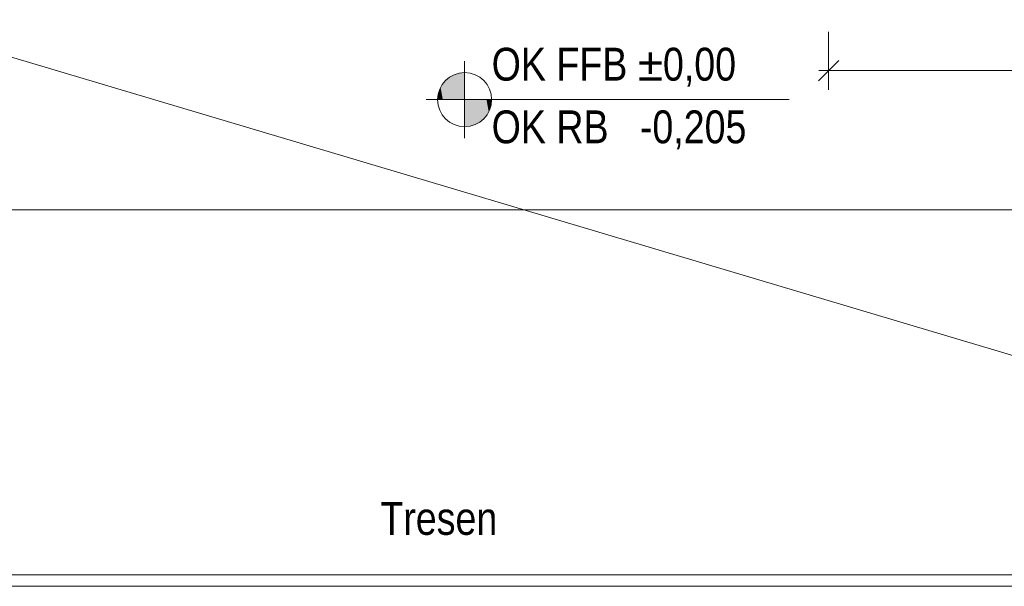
# Model space of a CAD drawing. Extents: x -720 to 300, y 62 to 1162.
# Tile 81 of 143: x -226 to -175, y 815 to 845. Entities that reach past the tile are written whole.
import ezdxf
from ezdxf.lldxf.tags import DXFTag

# ---------------------------------------------------------------- set-up
doc = ezdxf.new("R2010")
doc.units = 0
doc.layers.get('0').update_dxf_attribs({"lineweight": 13})
for name, color, linetype, lineweight, true_color in [('30 -35 Decken- 2.1 Treppen Innen 2D', 7, 'Continuous', 9, 0x599559), ('70 -72 Beschriftung- 1 Beschriftung allgemein', 7, 'Continuous', 9, 0xff6633), ('70 -76 Bemaßung- 2 Allgemein', 9, 'Continuous', 5, 0x808080)]:
    doc.layers.add(name, color=color, linetype=linetype, lineweight=lineweight, true_color=true_color)
doc.layers.add('70 -71 Achsen- 1 Gebäudeachsen', color=7, linetype='STRICHPUNKT2-A06G94018I', lineweight=18)
doc.layers.add('70 -72 Beschriftung- 5 Höhenkoten', color=7, linetype='Continuous', lineweight=15)
doc.styles.get("Standard").update_dxf_attribs({"font": 'ARIALN.TTF'})
tags = doc.linetypes.add('fein_strichliert-A06G94028I', pattern=[4, 1, -2, 1]).pattern_tags.tags
tags[8:9] = [DXFTag(74, 4), DXFTag(75, 0), DXFTag(340, '0'), DXFTag(46, 0.0), DXFTag(50, 0.0), DXFTag(44, 0.0), DXFTag(45, 0.0)]
tags[6:7] = [DXFTag(74, 4), DXFTag(75, 0), DXFTag(340, '0'), DXFTag(46, 0.0), DXFTag(50, 0.0), DXFTag(44, 0.0), DXFTag(45, 0.0)]
tags[4:5] = [DXFTag(74, 4), DXFTag(75, 0), DXFTag(340, '0'), DXFTag(46, 0.0), DXFTag(50, 0.0), DXFTag(44, 0.0), DXFTag(45, 0.0)]
tags = doc.linetypes.add('STRICHPUNKT2-A06G94018I', pattern=[12.7, 6.35, -3.175, 0, -3.175]).pattern_tags.tags
tags[10:11] = [DXFTag(74, 4), DXFTag(75, 0), DXFTag(340, '0'), DXFTag(46, 0.0), DXFTag(50, 0.0), DXFTag(44, 0.0), DXFTag(45, 0.0)]
tags[8:9] = [DXFTag(74, 4), DXFTag(75, 0), DXFTag(340, '0'), DXFTag(46, 0.0), DXFTag(50, 0.0), DXFTag(44, 0.0), DXFTag(45, 0.0)]
tags[6:7] = [DXFTag(74, 4), DXFTag(75, 0), DXFTag(340, '0'), DXFTag(46, 0.0), DXFTag(50, 0.0), DXFTag(44, 0.0), DXFTag(45, 0.0)]
tags[4:5] = [DXFTag(74, 4), DXFTag(75, 0), DXFTag(340, '0'), DXFTag(46, 0.0), DXFTag(50, 0.0), DXFTag(44, 0.0), DXFTag(45, 0.0)]

# ---------------------------------------------------------------- blocks, each defined once
blk = doc.blocks.new('Referenz-A06G94038I')
at = {"layer": '30 -35 Decken- 2.1 Treppen Innen 2D', "color": 0, "linetype": 'fein_strichliert-A06G94028I', "lineweight": -2, "ltscale": 0.13}
for p, q in [((-153.557, 816.012), (-299.157, 816.012)), ((-298.957, 815.412), (-153.757, 815.412))]:
    blk.add_line(p, q, dxfattribs=at)
at = {"layer": '70 -71 Achsen- 1 Gebäudeachsen', "color": 0, "linetype": 'STRICHPUNKT2-A06G94018I', "lineweight": -2, "ltscale": 0.13}
blk.add_line((-682.362, 834.912), (76.456, 834.912), dxfattribs=at)
at = {"layer": '70 -72 Beschriftung- 1 Beschriftung allgemein', "color": 0, "linetype": 'fein_strichliert-A06G94028I', "lineweight": -2, "ltscale": 0.13}
blk.add_line((-302.357, 865.412), (1.643, 774.912), dxfattribs=at)
at = {"layer": '70 -72 Beschriftung- 5 Höhenkoten', "color": 0, "linetype": 'Continuous', "lineweight": -2, "ltscale": 0.13}
for p, q in [((-202.924, 838.612), (-202.924, 842.612)), ((-202.924, 842.012), (-202.924, 840.612)), ((-202.924, 840.612), (-202.924, 842.012)), ((-204.924, 840.612), (-186.096, 840.612)), ((-202.924, 840.612), (-204.324, 840.612)), ((-204.324, 840.612), (-202.924, 840.612)), ((-201.524, 840.612), (-202.924, 840.612)), ((-202.924, 840.612), (-202.924, 839.212)), ((-202.924, 839.212), (-202.924, 840.612)), ((-202.924, 840.612), (-201.524, 840.612))]:
    blk.add_line(p, q, dxfattribs=at)
for major_axis in [(0, 1.4), (1.4, 0), (-1.4, 0), (0, -1.4)]:
    blk.add_ellipse((-202.924, 840.612), major_axis=major_axis, ratio=1, start_param=0, end_param=1.570796, dxfattribs=at)
at = {"layer": '70 -72 Beschriftung- 5 Höhenkoten', "color": 0, "lineweight": -2}
for points in [[(-203.914, 840.612), (-204.057, 841.435), (-203.914, 841.602)], [(-203.747, 840.612), (-203.914, 841.602), (-203.747, 841.745)], [(-203.914, 840.612), (-203.914, 841.602), (-203.747, 840.612)], [(-203.56, 840.612), (-203.747, 841.745), (-203.56, 841.86)], [(-203.747, 840.612), (-203.747, 841.745), (-203.56, 840.612)], [(-203.357, 840.612), (-203.56, 841.86), (-203.357, 841.944)], [(-203.56, 840.612), (-203.56, 841.86), (-203.357, 840.612)], [(-203.143, 840.612), (-203.357, 841.944), (-203.143, 841.995)], [(-203.357, 840.612), (-203.357, 841.944), (-203.143, 840.612)], [(-202.924, 840.612), (-203.143, 841.995), (-202.924, 842.012)], [(-203.143, 840.612), (-203.143, 841.995), (-202.924, 840.612)], [(-204.171, 840.612), (-204.256, 841.045), (-204.171, 841.248)], [(-204.057, 840.612), (-204.171, 841.248), (-204.057, 841.435)], [(-204.171, 840.612), (-204.171, 841.248), (-204.057, 840.612)], [(-204.057, 840.612), (-204.057, 841.435), (-203.914, 840.612)], [(-204.307, 840.612), (-204.324, 840.612), (-204.307, 840.831)], [(-204.256, 840.612), (-204.307, 840.831), (-204.256, 841.045)], [(-204.307, 840.612), (-204.307, 840.831), (-204.256, 840.612)], [(-204.256, 840.612), (-204.256, 841.045), (-204.171, 840.612)], [(-202.924, 839.212), (-202.924, 840.612), (-202.705, 839.229)], [(-202.705, 839.229), (-202.924, 840.612), (-202.705, 840.612)], [(-202.705, 839.229), (-202.705, 840.612), (-202.491, 839.281)], [(-202.491, 839.281), (-202.705, 840.612), (-202.491, 840.612)], [(-202.491, 839.281), (-202.491, 840.612), (-202.288, 839.365)], [(-202.288, 839.365), (-202.491, 840.612), (-202.288, 840.612)], [(-202.288, 839.365), (-202.288, 840.612), (-202.101, 839.479)], [(-202.101, 839.479), (-202.288, 840.612), (-202.101, 840.612)], [(-202.101, 839.479), (-202.101, 840.612), (-201.934, 839.622)], [(-201.934, 839.622), (-202.101, 840.612), (-201.934, 840.612)], [(-201.934, 839.622), (-201.934, 840.612), (-201.791, 839.789)], [(-201.791, 839.789), (-201.934, 840.612), (-201.791, 840.612)], [(-201.791, 839.789), (-201.791, 840.612), (-201.677, 839.977)], [(-201.677, 839.977), (-201.791, 840.612), (-201.677, 840.612)], [(-201.677, 839.977), (-201.677, 840.612), (-201.593, 840.179)], [(-201.593, 840.179), (-201.677, 840.612), (-201.593, 840.612)], [(-201.593, 840.179), (-201.593, 840.612), (-201.541, 840.393)], [(-201.541, 840.393), (-201.593, 840.612), (-201.541, 840.612)], [(-201.541, 840.393), (-201.541, 840.612), (-201.524, 840.612)]]:
    blk.add_solid(points, dxfattribs=at)
at = {"layer": '70 -76 Bemaßung- 2 Allgemein', "color": 0, "linetype": 'Continuous', "lineweight": -2, "ltscale": 0.13}
for p, q in [((-184.057, 844.115), (-184.057, 841.115)), ((-184.588, 841.585), (-183.527, 842.646)), ((-184.557, 842.115), (-182.997, 842.115)), ((-155.418, 842.115), (-182.997, 842.115))]:
    blk.add_line(p, q, dxfattribs=at)
at = {"layer": '70 -72 Beschriftung- 1 Beschriftung allgemein', "color": 0, "linetype": 'Continuous', "lineweight": -2, "ltscale": 0.13, "insert": (-207.294, 819.776), "char_height": 1.7, "attachment_point": 1}
blk.add_mtext('{\\fArial Narrow;Tresen}', dxfattribs=at)
at = {"layer": '70 -72 Beschriftung- 5 Höhenkoten', "color": 0, "linetype": 'Continuous', "lineweight": -2, "ltscale": 0.13, "char_height": 1.7, "attachment_point": 1}
for s, insert in [('{\\fArial Narrow;OK FFB ±0,00}', (-201.524, 843.297)), ('{\\fArial Narrow;OK RB   -0,205}', (-201.524, 840.052))]:
    blk.add_mtext(s, dxfattribs=dict(at, insert=insert))

msp = doc.modelspace()

# ---------------------------------------------------------------- block references
at = {"color": 8, "lineweight": 13, "ltscale": 0.13, "true_color": 0x808080}
msp.add_blockref('Referenz-A06G94038I', (0, 0), dxfattribs=at)

doc.saveas('drawing.dxf')
